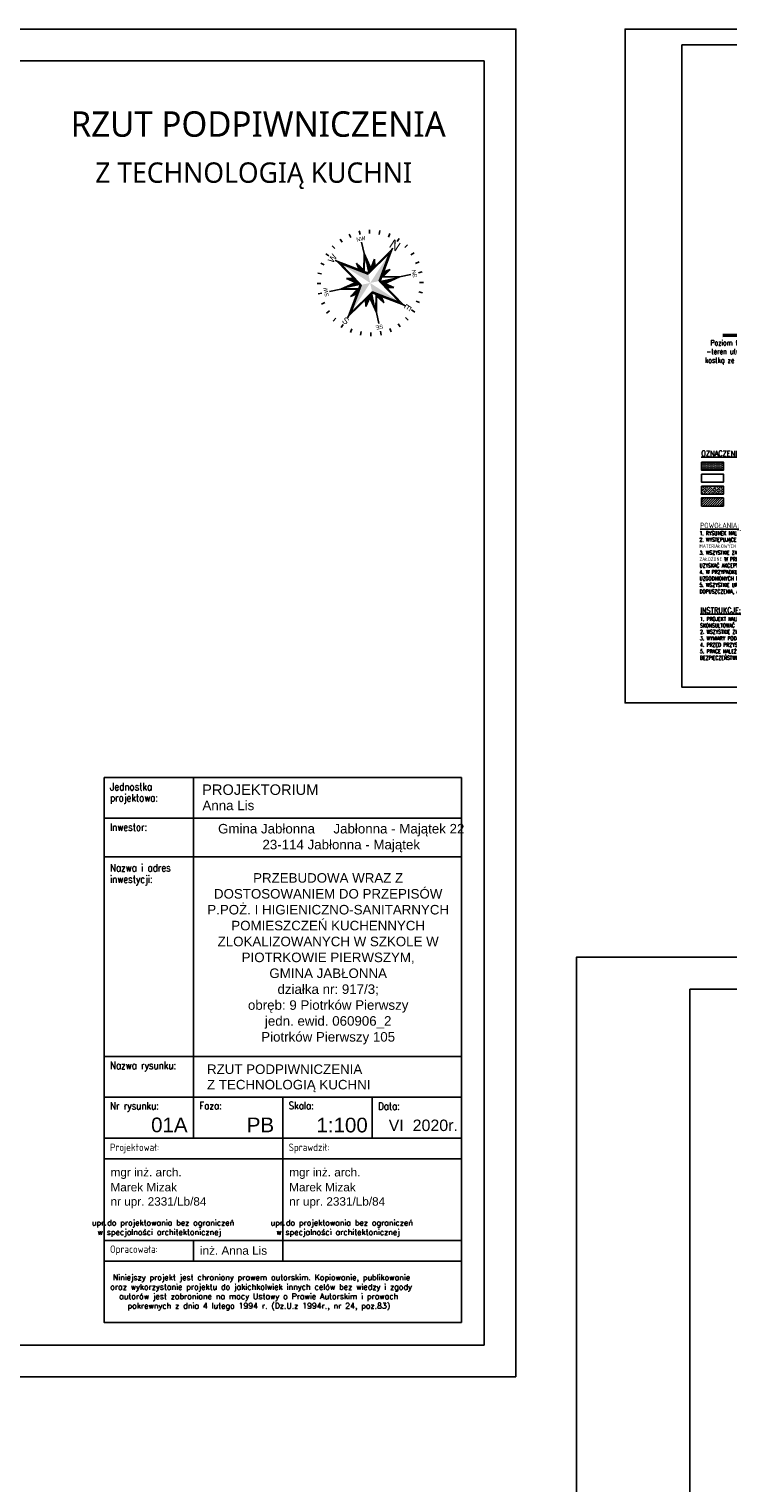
# Model space of a CAD drawing. Header units: millimetres. Extents: x 31969 to 285678, y -69766 to -1123.
# Tile 97 of 161: x 146420 to 147961, y -12257 to -9053. Entities that reach past the tile are written whole.
import ezdxf
from ezdxf.enums import TextEntityAlignment as Align

# ---------------------------------------------------------------- set-up
doc = ezdxf.new("R2010")
doc.units = ezdxf.units.MM
doc.linetypes.add('ACAD_ISO02W100', pattern=[15, 12, -3])
for name, color, linetype in [('a-biblioteka', 251, 'Continuous'), ('a-opis 1', 3, 'Continuous'), ('a-opis 2', 1, 'Continuous'), ('a-przekrój 1', 3, 'Continuous'), ('a-przekrój 2', 251, 'Continuous'), ('a-ramka', 7, 'Continuous'), ('a-szraf', 252, 'Continuous'), ('a-ściany działowe projektowane', 5, 'Continuous'), ('a-ściany istniejące murowane', 6, 'Continuous')]:
    doc.layers.add(name, color=color, linetype=linetype)
doc.styles.add('APLUS', font='arial.ttf', dxfattribs={"width": 0.6})
doc.styles.add('IREK', font='simplex.shx', dxfattribs={"width": 0.8})
doc.styles.add('MAREK', font='simplex.shx')
doc.styles.add('PRZEKRÓJ2', font='l_10646.ttf')
doc.styles.add('RS01507', font='romans.shx', dxfattribs={"width": 0.7, "height": 0.15})
doc.styles.add('TABELA2', font='arial.ttf', dxfattribs={"height": 10})

# ---------------------------------------------------------------- blocks, each defined once
blk = doc.blocks.new('SYMBOL N')
for p, q in [((-129.1, 193.2), (-138.9, 207.9)), ((-89.1, 214.5), (-95.9, 230.9)), ((-46, 227.7), (-49.5, 245.1)), ((0, 232.3), (0, 250)), ((45.4, 227.8), (48.8, 245.2)), ((88.7, 214.7), (95.5, 231.1)), ((128.6, 193.5), (138.3, 208.2)), ((-193.5, 128.5), (-208.2, 138.3)), ((-164.2, 164.3), (-176.7, 176.8)), ((-100, 100), (-138.1, 138.1)), ((-30.4, 30.4), (0, 167)), ((0, 186.9), (-29.3, 55.1)), ((0, 186.9), (0, 195.9)), ((29.3, 55), (0, 186.9)), ((0, 167), (30.4, 30.4)), ((100.1, 100), (138.2, 138.1)), ((164.3, 164.2), (176.8, 176.7)), ((193.2, 129.1), (207.9, 138.9)), ((-214.7, 88.7), (-231, 95.5)), ((-29.2, 55.1), (-100, 100.1)), ((-100, 100.1), (-55, 29.4)), ((-92.9, 93), (-52.7, 29.9)), ((-35.2, 58.8), (-43.2, 104.4)), ((-43.2, 104.4), (-24.3, 77.4)), ((-31.7, 56.6), (-37.9, 91.4)), ((-37.9, 91.4), (-25.2, 73.4)), ((-37.9, 91.4), (-27, 65.3)), ((-37.8, 91.5), (-27, 65.3)), ((43.4, 104.4), (24.4, 77.5)), ((38, 91.4), (25.3, 73.4)), ((38, 91.4), (27.1, 65.3)), ((38, 91.4), (27.1, 65.2)), ((29.3, 55), (100.1, 100)), ((29.8, 52.8), (93, 93)), ((31.8, 56.6), (38, 91.4)), ((35.3, 58.8), (43.4, 104.4)), ((100.1, 100), (55.1, 29.3)), ((214.5, 89.1), (230.9, 95.9)), ((-232.3, 0), (-250, 0)), ((-227.8, 45.4), (-245.2, 48.8)), ((-186.9, 0), (-195.8, 0)), ((-55, 29.3), (-186.9, 0)), ((-186.9, 0), (-55, -29.3)), ((-167, 0), (-30.4, 30.4)), ((-30.4, -30.4), (-167, 0)), ((-58.8, 35.3), (-104.4, 43.4)), ((-104.4, 43.4), (-77.5, 24.4)), ((-91.4, 38), (-65.3, 27.1)), ((-56.6, 31.8), (-91.4, 38)), ((-91.4, 38), (-73.4, 25.3)), ((-91.4, 38), (-65.2, 27.1)), ((-34, 34), (-55, 29.3)), ((-29.3, 55.1), (-34, 34)), ((34, 34), (29.3, 55)), ((30.4, 30.4), (167, 0)), ((167, 0), (30.4, -30.4)), ((55.1, 29.3), (34, 34)), ((186.9, 0), (55.1, 29.3)), ((55.1, -29.3), (186.9, 0)), ((56.6, 31.7), (91.4, 37.9)), ((58.8, 35.2), (104.4, 43.2)), ((91.4, 37.9), (65.3, 27)), ((91.4, 37.9), (73.4, 25.2)), ((104.4, 43.2), (77.4, 24.3)), ((186.9, 0), (195.9, 0)), ((227.7, 46), (245.1, 49.5)), ((232.3, 0), (250, 0)), ((-227.7, -46), (-245.1, -49.5)), ((-104.4, -43.4), (-77.5, -24.4)), ((-58.8, -35.3), (-104.4, -43.4)), ((-55, -29.3), (-100, -100.1)), ((-100, -100.1), (-29.3, -55.1)), ((-93, -93), (-29.8, -52.8)), ((-91.5, -37.8), (-65.3, -27)), ((-91.4, -38), (-73.4, -25.3)), ((-91.4, -38), (-65.3, -27.1)), ((-56.6, -31.8), (-91.4, -38)), ((-55, -29.3), (-34, -34)), ((-35.2, -58.8), (-43.2, -104.4)), ((-31.7, -56.6), (-37.9, -91.4)), ((-37.9, -91.4), (-27, -65.3)), ((-37.9, -91.4), (-27, -65.3)), ((-34, -34), (-29.3, -55.1)), ((0, -167), (-30.4, -30.4)), ((-29.3, -55.1), (0, -186.9)), ((30.4, -30.4), (0, -167)), ((0, -186.9), (29.3, -55)), ((37.9, -91.4), (27, -65.3)), ((38, -91.4), (27.1, -65.3)), ((29.3, -55), (34, -34)), ((100.1, -100), (29.4, -55)), ((31.8, -56.6), (38, -91.4)), ((34, -34), (55.1, -29.3)), ((35.3, -58.8), (43.4, -104.4)), ((52.9, -29.8), (93.1, -92.9)), ((55.1, -29.3), (100.1, -100)), ((56.6, -31.7), (91.4, -37.9)), ((58.8, -35.2), (104.4, -43.2)), ((91.4, -37.9), (65.3, -27)), ((91.4, -37.9), (73.4, -25.2)), ((104.4, -43.2), (77.4, -24.3)), ((227.9, -45.3), (245.2, -48.7)), ((-214.5, -89.1), (-230.9, -95.9)), ((-193.2, -129.1), (-207.9, -138.9)), ((-100, -100), (-138.1, -138.1)), ((-43.2, -104.4), (-24.3, -77.4)), ((-37.9, -91.4), (-25.2, -73.4)), ((43.4, -104.4), (24.4, -77.5)), ((38, -91.4), (25.3, -73.4)), ((100.1, -100), (138.2, -138.1)), ((193.6, -128.5), (208.3, -138.3)), ((214.8, -88.6), (231.1, -95.4)), ((-164.2, -164.3), (-176.7, -176.8)), ((-128.4, -193.5), (-138.2, -208.2)), ((0, -186.9), (0, -195.8)), ((129.1, -193.2), (138.9, -207.9)), ((164.3, -164.3), (176.8, -176.8)), ((-88.6, -214.7), (-95.4, -231)), ((-45.3, -227.8), (-48.7, -245.1)), ((0, -232.3), (0, -250)), ((46, -227.7), (49.5, -245.1)), ((89.1, -214.5), (95.9, -230.9))]:
    blk.add_line(p, q)
for points in [[(30.4, 30.4), (0, 167), (0, 0)], [(-33.9, 34), (-92.9, 93), (-29.7, 52.8)], [(-25.2, 73.4), (-37.8, 91.5), (-27, 65.3)], [(27.1, 65.2), (38, 91.4), (29.4, 55.1), (31.8, 56.7)], [(34, 34), (52.8, 29.8), (93, 93)], [(-30.4, 30.4), (-167, 0), (0, 0)], [(-65.2, 27.1), (-91.4, 38), (-55.1, 29.4), (-56.6, 31.8)], [(0, -167), (0, 0), (-30.4, -30.4)], [(30.4, -30.4), (167, 0), (0, 0)], [(73.4, 25.2), (91.4, 37.9), (65.3, 27)], [(-34, -34), (-93, -93), (-52.8, -29.8)], [(-73.4, -25.2), (-91.5, -37.8), (-65.3, -27)], [(-27, -65.3), (-37.9, -91.4), (-29.3, -55.1), (-31.7, -56.7)], [(25.2, -73.4), (37.9, -91.4), (27, -65.3)], [(93.1, -92.9), (34, -34), (29.9, -52.7)], [(65.3, -27), (91.4, -37.9), (55.1, -29.3), (56.7, -31.7)]]:
    blk.add_solid(points)
at = {"style": 'APLUS'}
blk.add_text('W', height=29.9, dxfattribs=at).set_placement((0, 211.8), align=Align.MIDDLE)
for s, height, rotation, p in [('SW', 18.69, 45, (-149.8, 149.8)), ('NW', 18.69, 315, (149.8, 149.8)), ('S', 29.9, 270, (-211.8, 0)), ('N', 44.9, 270, (211.8, -0.7)), ('SE', 18.69, 135, (-149.8, -149.8)), ('NE', 18.69, 225, (149.8, -149.8)), ('E', 29.9, 180, (0, -211.8))]:
    blk.add_text(s, height=height, rotation=rotation, dxfattribs=at).set_placement(p, align=Align.MIDDLE)

msp = doc.modelspace()

# ---------------------------------------------------------------- hatches: boundary and pattern name
at = {"layer": 'a-przekrój 2', "ltscale": 0.1}
h = msp.add_hatch(dxfattribs=at)
h.set_pattern_fill('BRASS,_O', color=256, scale=1.125, angle=45)
h.set_pattern_definition([(45, (77713.052, -4299.227), (-5.0513941, 5.0513941), []), (45, (77710.526, -4296.7015), (-5.0513941, 5.0513941), [3.571875, -1.7859375])])
h.paths.add_polyline_path([(147950.91, -10078.13), (147950.91, -10060.13), (147902.96, -10060.13), (147902.96, -10078.13)])
h = msp.add_hatch(dxfattribs=at)
h.set_pattern_fill('LINE', color=256, scale=1.125, angle=45)
h.set_pattern_definition([(45, (77713.052, -4299.227), (-2.52569703, 2.52569703), [])])
h.paths.add_polyline_path([(147950.91, -10104.46), (147950.91, -10086.46), (147902.96, -10086.46), (147902.96, -10104.46)])
at = {"layer": 'a-szraf', "ltscale": 30}
h = msp.add_hatch(dxfattribs=at)
h.set_pattern_fill('DOTS', color=256, scale=1.5)
h.set_pattern_definition([(0, (77764.88, -5878.1745), (1.190625, 2.38125), [0, -2.38125])])
h.paths.add_polyline_path([(147950.91, -10025.46), (147950.91, -10007.46), (147902.96, -10007.46), (147902.96, -10025.46)])

# ---------------------------------------------------------------- linework, layer by layer
at = {"layer": 'a-opis 1', "ltscale": 0.5}
for p, q in [((146782.2, -10702.7), (146782.2, -11497.46)), ((146585.16, -10792.34), (147373.33, -10792.34)), ((146585.16, -10877.44), (147373.33, -10877.44)), ((147176.28, -10877.44), (147373.33, -10877.44)), ((146585.16, -11316.88), (147373.33, -11316.88)), ((146585.16, -11407.17), (147373.33, -11407.17)), ((146979.24, -11407.17), (146979.24, -11497.46)), ((146979.24, -11407.17), (146979.24, -11767.69)), ((147176.28, -11407.17), (147176.28, -11497.46)), ((146585.16, -11497.46), (147373.33, -11497.46)), ((146585.16, -11497.46), (147373.33, -11497.46)), ((146585.16, -11542.61), (147373.33, -11542.61)), ((146585.16, -11542.61), (147373.33, -11542.61)), ((146585.16, -11542.61), (147373.33, -11542.61)), ((146585.16, -11542.61), (147373.33, -11542.61)), ((146585.16, -11722.54), (147373.33, -11722.54)), ((146782.2, -11722.54), (146782.2, -11767.69)), ((146585.16, -11768.34), (147373.33, -11768.34)), ((146585.16, -11768.34), (147373.33, -11768.34))]:
    msp.add_line(p, q, dxfattribs=at)
at = {"layer": 'a-opis 2', "ltscale": 2}
msp.add_lwpolyline([(146585.16, -10702.7), (147373.33, -10702.7), (147373.33, -11903.13), (146585.16, -11903.13)], close=True, dxfattribs=at)
msp.add_lwpolyline([(146585.16, -10702.7), (147373.33, -10702.7), (147373.33, -11903.13), (146585.16, -11903.13)], close=True, dxfattribs=at)
at = {"layer": 'a-przekrój 1'}
for p, q in [((148050.17, -9725.4), (147950.12, -9726.4)), ((148050.17, -9727.4), (147950.12, -9728.4)), ((148050.17, -9729.4), (147950.12, -9730.4))]:
    msp.add_line(p, q, dxfattribs=at)
at = {"layer": 'a-ramka', "ltscale": 0.5}
for points in [[(147493.33, -12023.13), (139893.33, -12023.13), (139893.33, -9053.13), (147493.33, -9053.13)], [(149834.07, -10538.13), (147734.07, -10538.13), (147734.07, -9053.13), (149834.07, -9053.13)], [(147859.07, -9088.13), (149799.07, -9088.13), (149799.07, -10503.13), (147859.07, -10503.13)], [(140143.33, -9123.13), (147423.33, -9123.13), (147423.33, -11953.13), (140143.33, -11953.13)], [(151826.95, -14068.58), (147626.95, -14068.58), (147626.95, -11098.58), (151826.95, -11098.58)], [(147876.95, -11168.58), (151756.95, -11168.58), (151756.95, -13998.58), (147876.95, -13998.58)]]:
    msp.add_lwpolyline(points, close=True, dxfattribs=at)
at = {"layer": 'a-ściany działowe projektowane', "ltscale": 20}
msp.add_lwpolyline([(147902.96, -10086.46), (147950.91, -10086.46), (147950.91, -10104.46), (147902.96, -10104.46)], close=True, dxfattribs=at)
at = {"layer": 'a-ściany istniejące murowane'}
for points in [[(147902.96, -10007.46), (147950.91, -10007.46), (147950.91, -10025.46), (147902.96, -10025.46)], [(147902.96, -10033.79), (147950.91, -10033.79), (147950.91, -10051.79), (147902.96, -10051.79)], [(147902.96, -10060.13), (147950.91, -10060.13), (147950.91, -10078.13), (147902.96, -10078.13)]]:
    msp.add_lwpolyline(points, close=True, dxfattribs=at)

# ---------------------------------------------------------------- block references
at = {"layer": 'a-biblioteka', "xscale": 0.4689920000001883, "yscale": 0.4689920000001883, "zscale": 0.4689920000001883, "rotation": 56.9038412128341}
msp.add_blockref('SYMBOL N', (147172.13, -9612.59), dxfattribs=at)

# ---------------------------------------------------------------- texts
at = {"layer": 'a-opis 1', "ltscale": 0.5, "style": 'IREK', "width": 0.85}
for s, height, p in [('Jednostka ', 16.33, (146598.37, -10730.82)), ('projektowa:', 16.3296, (146598.37, -10755.36)), ('Inwestor:', 16.33, (146598.37, -10819.76)), ('Nazwa i adres', 16.3296, (146598.37, -10909.41)), ('inwestycji:', 16.3296, (146598.37, -10934.65)), ('Nazwa rysunku:', 16.3296, (146598.37, -11344.95)), ('Nr rysunku:', 16.3296, (146598.37, -11433.94)), ('Faza:', 16.33, (146795.41, -11433.54)), ('Skala:', 16.33, (146992.45, -11433.54)), ('Data:', 16.33, (147189.49, -11434.59)), ('Projektował:', 16.3296, (146598.37, -11525.53)), ('Sprawdził:', 16.33, (146992.45, -11525.53)), ('Opracowała:', 16.3296, (146598.37, -11749.97))]:
    msp.add_text(s, height=height, dxfattribs=at).set_placement(p)
at = {"layer": 'a-opis 1', "ltscale": 0.5, "style": 'TABELA2'}
for s, height, p in [('PROJEKTORIUM', 23.1094, (146801.43, -10740.76)), ('Anna Lis', 21.009, (146802.18, -10774.4)), ('RZUT PODPIWNICZENIA ', 21.0086, (146812.24, -11355.71)), ('Z TECHNOLOGIĄ KUCHNI', 21.0086, (146812.24, -11389.75)), ('01A', 32.332, (146688.98, -11484.11)), ('PB', 32.332, (146900, -11484.11)), ('1:100', 32.332, (147053.68, -11484.47)), ('VI  2020r.', 25.21, (147212.89, -11481.49)), ('mgr inż. arch.', 18.5296, (146599.55, -11581.53)), ('mgr inż. arch.', 18.5296, (146993.63, -11581.53)), ('Marek Mizak', 18.5296, (146599.38, -11614.49)), ('Marek Mizak', 18.5296, (146993.47, -11614.49)), ('nr upr. 2331/Lb/84', 18.5296, (146599.38, -11645.92)), ('nr upr. 2331/Lb/84', 18.5296, (146993.47, -11645.92)), ('inż. Anna Lis', 18.5296, (146796.59, -11754.11))]:
    msp.add_text(s, height=height, dxfattribs=at).set_placement(p)
at = {"layer": 'a-opis 1', "ltscale": 40, "attachment_point": 1, "style": 'RS01507'}
for s, insert, char_height, width in [('{\\W2.81087; }Poziom terenu\\P{\\W1.6442; }-teren utwardzony \\P{\\W1.2942; }kostką ze spadkiem', (147900.21, -9738.48), 11.613, 152.7694), ('1. RYSUNEK NALEŻY ROZPATRYWAĆ ŁĄCZNIE Z ZAPISAMI OPISU TECHNICZNEGO.\\P2. WYSTĘPUJĄCE W TEKŚCIE NAZWY I ZNAKI TOWAROWE UŻYTO JEDYNIE W CELU OKREŚLENIA ZAKŁADANYCH TZW. STANDARDÓW TECHNICZNYCH I MATERIAŁOWYCH I/LUB WYGLĄDU ESTETYCZNEGO MATERIAŁÓW WYKOŃCZENIOWYCH.\\P3. WSZYSTKIE ZAPROPONOWANE PRZEZ WYKONAWCĘ: MATERIAŁY, URZĄDZENIA, ELEMENTY I TECHNOLOGIE, POWINNY SPEŁNIAĆ WSZYSTKIE ZAŁOŻONE W PROJEKCIE PARAMETRY TECHNICZNE, ESTETYCZNE I FORMALNO-PRAWNE, A TAKŻE PRZED SKIEROWANIEM DO REALIZACJI POWINNY UZYSKAĆ AKCEPTACJĘ PROJEKTANTA, INSPEKTORA NADZORU I INWESTORA\\P4. W PRZYPADKU ZAISTNIENIA KONIECZNOŚCI ZMIAN PROJEKTU,  DOTYCZĄCYCH PROPONOWANYCH PRZEZ WYKONAWCĘ I ODPOWIEDNIO UZGODNIONYCH ROZWIĄZAŃ ZAMIENNYCH, KOSZTY  OPRACOWANIA PEŁNEJ KONIECZNEJ DOKUMENTACJI ZAMIENNEJ PONOSI WYKONAWCA.\\P5. WSZYSTKIE URZĄDZENIA, MATERIAŁY, ELEMENTY I TECHNOLOGIE, POWINNY POSIADAĆ PRZEWIDZIANE PRAWEM I ODPOWIEDNIMI PRZEPISAMI DOPUSZCZENIA, ATESTY I CERTYFIKATY.', (147898.24, -10159.88), 8.55136, 640.4584), ('1. PROJEKT NALEŻY ZREALIZOWAĆ, ZGODNIE ZE SZTUKĄ BUDOWLANĄ, W PRZYPADKU  ROZBIEŻNOŚCI WYMIAROWYCH I TECHNOLOGICZNYCH SKONSULTOWAĆ SIĘ Z PROJEKTANTEM. \\P2. WSZYSTKIE ZMIANY KONSULTOWAĆ Z PROJEKTANTEM.\\P3. WYMIARY PODANE W CM.\\P4. PRZED PRZYSTĄPIENIEM DO ROBÓT SPRAWDZIĆ WYMIARY W NATURZE.\\P5. PRACE NALEŻY PROWADZIĆ SZCZEGÓŁOWO WG WYTYCZNYCH PROJEKTU, ZGODNIE ZE SZTUKĄ BUDOWLANĄ I Z ZACHOWANIEM PRZEPISÓW O BEZPIECZEŃSTWIE I OCHRONIE ZDROWIA.\\P{\\C14;   }', (147899.42, -10348.75), 8.55136, 635.2207)]:
    msp.add_mtext(s, dxfattribs=dict(at, insert=insert, char_height=char_height, width=width))
at = {"layer": 'a-opis 1', "ltscale": 0.5}
for s, insert, char_height, width, attachment_point, style in [('{\\fArial|b0|i0|c238|p34;Gmina Jabłonna     Jabłonna - Majątek 22^I\\P23-114 Jabłonna - Majątek}', (147108.22, -10835.91, -76410), 21.0086, 666.0385, 5, 'TABELA2'), ('{\\fArial|b0|i0|c238|p34;\\PPRZEBUDOWA WRAZ Z DOSTOSOWANIEM DO PRZEPISÓW P.POŻ. I HIGIENICZNO-SANITARNYCH POMIESZCZEŃ KUCHENNYCH ZLOKALIZOWANYCH W SZKOLE W PIOTRKOWIE PIERWSZYM, \\PGMINA JABŁONNA\\Pdziałka nr: 917/3; \\Pobręb: 9 Piotrków Pierwszy \\Pjedn. ewid. 060906_2\\PPiotrków Pierwszy 105}', (147079.41, -11084.44, 76410), 21.00857, 583.3186, 5, 'TABELA2'), ('{\\W8.9058;  \\W1; }upr.{\\W0.105263; }do projektowania bez ograniczeń \\P{\\W6.7618;   }w specjalności architektonicznej', (146397.01, -11677.2), 12.5, 764.7867, 1, 'MAREK'), ('{\\W8.9058;  \\W1; }upr.{\\W0.105263; }do projektowania bez ograniczeń \\P{\\W6.7618;   }w specjalności architektonicznej', (146791.09, -11677.2), 12.5, 764.7867, 1, 'MAREK'), ('{\\W1.04846; }Niniejszy projekt jest chroniony prawem autorskim. Kopiowanie, publikowanie \\P{\\W0.31162; }oraz wykorzystanie projektu do jakichkolwiek innych celów bez wiedzy i zgody \\P{\\W2.68004; }autorów jest zabronione na mocy Ustawy o Prawie Autorskim i prawach \\P{\\W4.83793; }pokrewnych z dnia 4 lutego 1994 r. (Dz.U.z 1994r., nr 24, poz.83)', (146595.52, -11797.79), 12.5, 764.7867, 1, 'MAREK')]:
    msp.add_mtext(s, dxfattribs=dict(at, insert=insert, char_height=char_height, width=width, attachment_point=attachment_point, style=style))
at = {"layer": 'a-opis 2', "ltscale": 2, "style": 'PRZEKRÓJ2'}
for s, height, p in [('RZUT PODPIWNICZENIA', 56.0756, (146511.43, -9290.44)), ('Z TECHNOLOGIĄ KUCHNI', 44.8605, (146565.87, -9391.86))]:
    msp.add_text(s, height=height, dxfattribs=at).set_placement(p)
at = {"layer": 'a-opis 2', "linetype": 'ACAD_ISO02W100', "ltscale": 0.5, "char_height": 12.0035, "attachment_point": 1, "style": 'IREK'}
for s, insert, width in [('{\\LOZNACZENIA GRAFICZNE }', (147902.24, -9982.25), 183.3528), ('{\\LPOWOŁANIA:}', (147899.71, -10140.89), 147.6878), ('{\\LINSTRUKCJE:}', (147899.99, -10328.01), 147.6878)]:
    msp.add_mtext(s, dxfattribs=dict(at, insert=insert, width=width))

doc.saveas('drawing.dxf')
